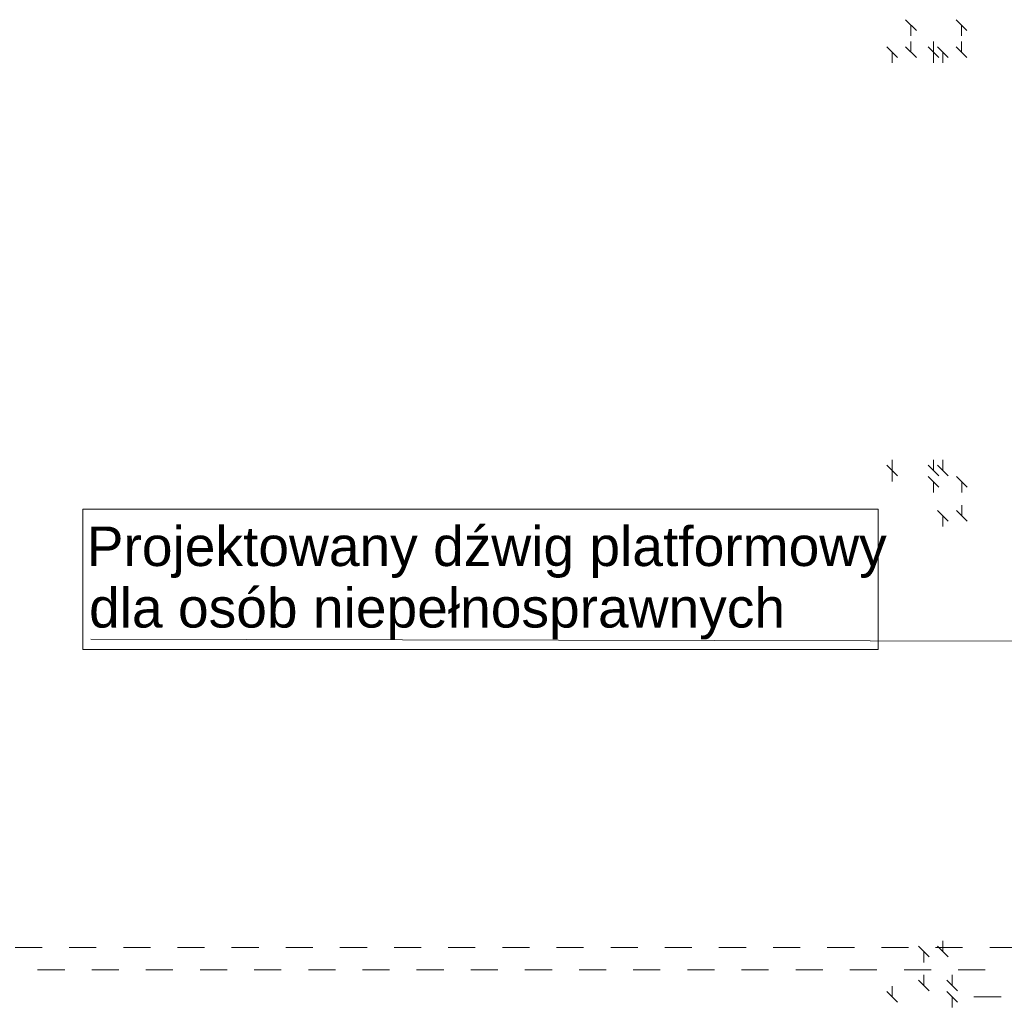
# Model space of a CAD drawing. Header units: millimetres. Extents: x 204754 to 495640, y -178579 to -98814.
# Tile 87 of 179: x 259154 to 263518, y -126434 to -122090. Entities that reach past the tile are written whole.
import ezdxf

# ---------------------------------------------------------------- set-up
doc = ezdxf.new("R2010")
doc.units = ezdxf.units.MM
doc.header["$MEASUREMENT"] = 0
doc.linetypes.add('Przerywana', pattern=[240, 120, -120])
doc.layers.get('0').update_dxf_attribs({"color": 252, "lineweight": 5})
for name, color, linetype, lineweight in [('830-G Teksty Etykiety_Nr_pióra__41', 252, 'Continuous', 5), ('830-G Teksty Etykiety_Nr_pióra__64', 252, 'Continuous', 5), ('Nowe_820-G Rysunki Obrazki_Nr_pióra__103', 252, 'Continuous', 5), ('Nowe_820-G Rysunki Obrazki_Nr_pióra__64', 252, 'Continuous', 5), ('Nowe_Nowe_220(1)-A Ściany zewnętrzne_Nr_pióra__103', 252, 'Continuous', 5)]:
    doc.layers.add(name, color=color, linetype=linetype, lineweight=lineweight)
doc.styles.add('GENERATED_STYLE_1', font='arial.ttf')

# ---------------------------------------------------------------- blocks, each defined once
blk = doc.blocks.new('podkład 20251118')
at = {"color": 252, "linetype": 'Continuous', "lineweight": 5}
for p, q in [((263128.4, -122137.7), (263080.9, -122090.2)), ((263352.6, -122137.7), (263305.1, -122090.2)), ((263104.6, -122114), (263104.6, -122161.5)), ((263328.9, -122114), (263328.9, -122161.5)), ((263104.6, -122234), (263104.6, -122186.5)), ((263204.9, -122234), (263204.9, -122186.5)), ((263328.9, -122234), (263328.9, -122186.5)), ((263045.3, -122257.7), (262997.8, -122210.2)), ((263021.5, -122234), (263021.5, -122281.5)), ((263080.9, -122210.2), (263128.4, -122257.7)), ((263181.2, -122210.2), (263228.7, -122257.7)), ((263228.7, -122257.8), (263181.2, -122210.3)), ((263204.9, -122234), (263204.9, -122281.5)), ((263269.5, -122257.8), (263222, -122210.3)), ((263245.8, -122234), (263245.8, -122281.5)), ((263305.1, -122210.2), (263352.6, -122257.7)), ((263045.3, -124111.4), (262997.8, -124063.9)), ((262997.8, -124063.9), (263045.3, -124111.4)), ((263021.5, -124087.7), (263021.5, -124040.2)), ((263180.5, -124063.9), (263228, -124111.4)), ((263204.2, -124087.7), (263204.2, -124040.2)), ((263222, -124063.9), (263269.5, -124111.4)), ((263245.8, -124087.7), (263245.8, -124040.2)), ((263021.5, -124087.7), (263021.5, -124135.2)), ((263228, -124161.4), (263180.5, -124113.9)), ((263204.2, -124137.7), (263204.2, -124185.2)), ((263353.7, -124161.4), (263306.2, -124113.9)), ((263330, -124137.7), (263330, -124185.2)), ((263330, -124287.7), (263330, -124240.2)), ((263269.5, -124311.4), (263222, -124263.9)), ((263306.2, -124263.9), (263353.7, -124311.4)), ((263245.8, -124287.7), (263245.8, -124335.2)), ((263185.3, -126242.2), (263137.8, -126194.7)), ((263222, -126194.7), (263269.5, -126242.2)), ((263245.8, -126218.4), (263245.8, -126170.9)), ((263161.6, -126218.4), (263161.6, -126265.9)), ((263161.6, -126368.4), (263161.6, -126320.9)), ((263287.3, -126368.4), (263287.3, -126320.9)), ((263021.5, -126418.4), (263021.5, -126370.9)), ((263137.8, -126344.7), (263185.3, -126392.2)), ((263263.5, -126344.7), (263311, -126392.2)), ((262997.8, -126394.7), (263045.3, -126442.2)), ((263311, -126442.2), (263263.5, -126394.7)), ((263287.3, -126418.4), (263287.3, -126465.9))]:
    blk.add_line(p, q, dxfattribs=at)
at = {"color": 252, "lineweight": 5}
for p, q in [((259434.1, -124258.3), (262958.9, -124258.3)), ((259434.1, -124880.3), (259434.1, -124258.3)), ((262958.9, -124258.3), (262958.9, -124880.3)), ((262958.9, -124880.3), (259434.1, -124880.3))]:
    blk.add_line(p, q, dxfattribs=at)
at = {"layer": '830-G Teksty Etykiety_Nr_pióra__64', "color": 252, "linetype": 'Continuous', "lineweight": 5}
blk.add_line((263975.1, -124844.1), (259470.2, -124834.7), dxfattribs=at)
at = {"layer": 'Nowe_820-G Rysunki Obrazki_Nr_pióra__103', "color": 252, "linetype": 'Przerywana', "lineweight": 5}
blk.add_line((263383.8, -126418.4), (263503.8, -126418.4), dxfattribs=at)
at = {"layer": 'Nowe_820-G Rysunki Obrazki_Nr_pióra__64', "color": 252, "linetype": 'Continuous', "lineweight": 5}
blk.add_line((263383.8, -126418.4), (263503.8, -126418.4), dxfattribs=at)
at = {"layer": 'Nowe_Nowe_220(1)-A Ściany zewnętrzne_Nr_pióra__103', "color": 252, "linetype": 'Przerywana', "lineweight": 5}
for p, q in [((256973.7, -126199.5), (265399.2, -126199.5)), ((257073.7, -126299.5), (265499.3, -126299.5))]:
    blk.add_line(p, q, dxfattribs=at)
at = {"layer": '830-G Teksty Etykiety_Nr_pióra__41', "color": 252, "lineweight": 5, "style": 'GENERATED_STYLE_1'}
for s, p in [('Projektowany dźwig platformowy', (259451.2, -124510.4)), ('dla osób niepełnosprawnych', (259461.7, -124782.8))]:
    blk.add_text(s, height=175, dxfattribs=at).set_placement(p)

msp = doc.modelspace()

# ---------------------------------------------------------------- block references
msp.add_blockref('podkład 20251118', (0, 0))

doc.saveas('drawing.dxf')
